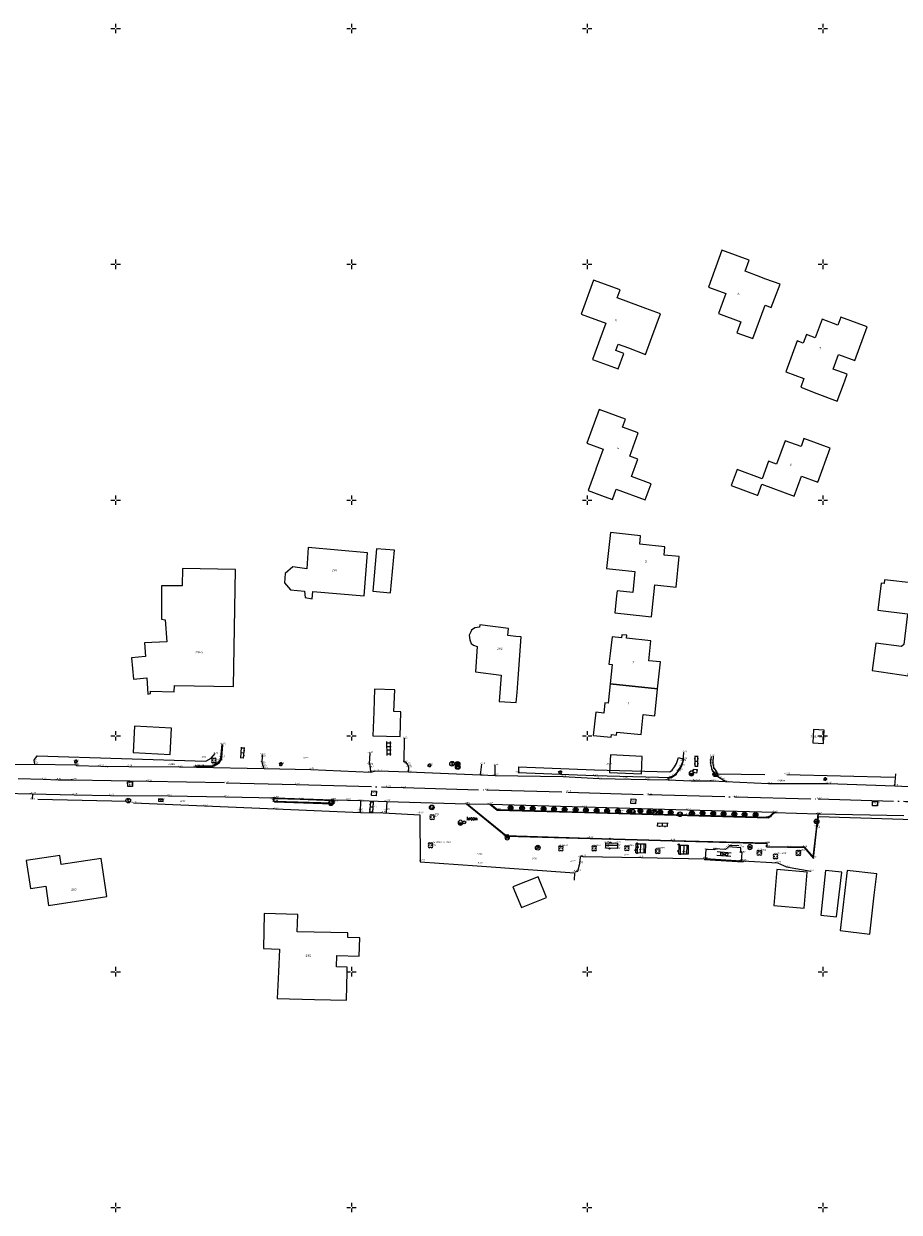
# Model space of a CAD drawing. Header units: metres. Extents: x 132947 to 136301, y 465956 to 467151.
# Tile 4 of 28: x 133331 to 133516, y 466449 to 466701. Entities that reach past the tile are written whole.
import ezdxf
from ezdxf.enums import TextEntityAlignment as Align

# ---------------------------------------------------------------- set-up
doc = ezdxf.new("R2010")
doc.units = ezdxf.units.M
doc.linetypes.add('ASWEG', pattern=[18, 16, -1, 0, -1])
doc.layers.get('0').update_dxf_attribs({"color": 8})
for name, color, linetype, lineweight in [('B-WE-GR-BOOM-T18', 253, 'Continuous', 18), ('B-WE-GR-GRAS-T18', 253, 'Continuous', 18), ('B-WE-GW-HOOGTE-T18', 253, 'Continuous', 18), ('B-WE-IE-T18', 10, 'Continuous', 18), ('B-WE-IE-TERREINAFSCHEIDING_KUNSTMATIG_HEKWERK-G', 20, 'IE-TERREINAFSCHEIDING-KUNSTMATIG', 18), ('B-WE-IE-TERREINAFSCHEIDING_NATUURLIJK_HAAG-G', 60, 'IE-TERREINAFSCHEIDING-NATUURLIJK-HAAG', 18), ('B-WE-KL-ET_LS_OV_LICHTMAST-S', 190, 'Continuous', 25), ('B-WE-OB-BESCHOEIING-G', 7, 'OB-BESCHOEIING', 18), ('N-WE-OG-BEBOUWING_HUISNUMMER-T25', 7, 'Continuous', 25), ('Q03_Asweg', 8, 'ASWEG', 18), ('Q15_Brandkraan', 8, 'Continuous', 18), ('Q18_Brievenbus', 8, 'Continuous', 18), ('Q22_Paal_overig', 8, 'Continuous', 18), ('Q23_Straatkolk', 8, 'Continuous', 18), ('Q251_Caikast', 8, 'Continuous', 18), ('Q26_Boom', 8, 'Continuous', 18), ('Q28_Rioolput_gem', 8, 'Continuous', 18), ('Q30_Verkeersbord', 8, 'Continuous', 18), ('Q392_Peilbuis', 8, 'Continuous', 18), ('Q394_Zitbank', 8, 'Continuous', 18), ('Q39_Puntobject_overig', 8, 'Continuous', 18), ('Q54_Afvalbak', 8, 'Continuous', 18), ('Q5519_Waterafsluiter', 8, 'Continuous', 18), ('Q57_Reclamebord', 8, 'Continuous', 18), ('S02_Klinkers', 8, 'Continuous', 18), ('S03_Tegels', 8, 'Continuous', 18), ('S100_Ruitkruis', 8, 'Continuous', 18), ('S10_Beton', 8, 'Continuous', 18), ('S33_Graskeien', 8, 'Continuous', 18), ('T10_Doorgang', 8, 'DOORGANG', 25), ('V011_Kant_asfalt', 8, 'Continuous', 18), ('V012_Kant_beton', 8, 'Continuous', 18), ('V02_Kant_klinkers', 8, 'Continuous', 18), ('V03_Kant_tegels', 8, 'Continuous', 18), ('V05_Kant_grindpuin', 8, 'Continuous', 18), ('V08_Kant_graskeien', 8, 'Continuous', 18), ('W01_Kant_sloot', 8, 'Continuous', 18)]:
    doc.layers.add(name, color=color, linetype=linetype, lineweight=lineweight)
doc.layers.add('B-XX-OG-BEBOUWING-GV', color=8, linetype='Continuous')
doc.styles.add('NLCS-ISO-M200-T18_CURSIEF', font='NLCS-ISO.ttf', dxfattribs={"oblique": 15, "height": 0.36})
doc.styles.add('NLCS-ISO-M200-T25', font='NLCS-ISO.ttf', dxfattribs={"height": 0.5})
doc.styles.get("Standard").update_dxf_attribs({"font": 'romand.shx'})
doc.linetypes.add('DOORGANG', pattern='A,2,-2,[15,fgm.shx,S=1,R=0,X=0,Y=0],-4', length=8)
doc.linetypes.add('IE-TERREINAFSCHEIDING-KUNSTMATIG', pattern='A,4,[82,NLCS.SHX,S=0.75,R=90,X=0,Y=0],4,-2', length=10)
doc.linetypes.add('IE-TERREINAFSCHEIDING-NATUURLIJK-HAAG', pattern='A,7,-1.5,[67,NLCS.SHX,S=0.75,R=45,X=0,Y=0],-1.5', length=10)
doc.linetypes.add('OB-BESCHOEIING', pattern='A,30,-5,[1,NLCS.SHX,S=1,R=0,X=0,Y=0],-5', length=40)

# ---------------------------------------------------------------- blocks, each defined once
blk = doc.blocks.new('klinkers2')
for p, q in [((0.01, 1.15), (0.31, 1.15)), ((0.31, -2.3), (0.31, 2.3)), ((0.31, 2.1), (1.51, 2.1)), ((0.31, 0), (1.51, 0)), ((1.51, -2.3), (1.51, 2.3)), ((1.51, 1.05), (1.81, 1.05)), ((0.01, -1.15), (0.31, -1.15)), ((0.31, -2.1), (1.51, -2.1)), ((1.51, -1.05), (1.81, -1.05))]:
    blk.add_line(p, q)
blk = doc.blocks.new('rioolput')
for points in [[(-1, -1), (-1, 1)], [(-1, 1), (1, 1)], [(1, 1), (1, -1)], [(1, -1), (-1, -1)]]:
    blk.add_lwpolyline(points)
blk = doc.blocks.new('aandbord')
blk.add_lwpolyline([(0.707, 0.707), (0, -1), (-0.707, 0.707)])
blk.add_circle((0, 0), 1)
blk = doc.blocks.new('brievenbus')
for points in [[(-1, -0.5), (1, -0.5), (1, 0.5), (-1, 0.5), (-1, -0.5)], [(-1, 0.5), (0, 0), (1, 0.5)]]:
    blk.add_lwpolyline(points)
blk = doc.blocks.new('cai')
blk.add_circle((0, 0), 1)
at = {"width": 0.714}
blk.add_text('C', height=1, dxfattribs=at).set_placement((0.087, 0.002), align=Align.MIDDLE_CENTER)
blk = doc.blocks.new('boom')
for centre, start, end in [((-0.499999, 0.499999), 0, 270), ((-0.499999, -0.499999), 90, 0), ((0.499999, 0.499999), 270, 180), ((0.499999, -0.499999), 180, 90)]:
    blk.add_arc(centre, 0.499999, start, end)
blk = doc.blocks.new('TEGELS2')
for points in [[(2, 2.25), (0, 2.25)], [(0, 0.75), (2, 0.75)], [(0.25, 3), (0.25, -3)], [(1.75, 3), (1.75, -3)], [(0, -0.75), (2, -0.75)], [(0, -2.25), (2, -2.25)]]:
    blk.add_lwpolyline(points)
blk = doc.blocks.new('brandkraan')
blk.add_lwpolyline([(-0.001, 1.001), (-0.867, -0.499), (0.866, -0.499), (-0.001, 1.001)])
blk.add_circle((0, 0), 0.999)
blk = doc.blocks.new('paal')
for points in [[(0.5, 0.5), (-0.5, -0.5)], [(-0.5, 0.5), (0.5, -0.5)], [(-0.5, -0.5), (0.5, -0.5), (0.5, 0.5), (-0.5, 0.5), (-0.5, -0.5)]]:
    blk.add_lwpolyline(points)
blk.add_circle((0, 0), 1)
blk = doc.blocks.new('kolk')
for points in [[(-0.7505, 0.749), (0.7485, 0.751)], [(-0.7495, -0.751), (-0.7505, 0.749)], [(0.7485, 0.751), (0.7505, -0.749)], [(0.7505, -0.749), (-0.7495, -0.751)]]:
    blk.add_lwpolyline(points)
blk = doc.blocks.new('waterafsl')
blk.add_lwpolyline([(-1, 0), (1, 0), (0.9, -0.2), (-0.9, -0.2), (-0.8, -0.4), (0.8, -0.4), (0.7, -0.6), (-0.7, -0.6), (-0.4, -0.8), (0.4, -0.8), (0, -1)])
for start, end in [(90, 270), (270, 90)]:
    blk.add_arc((0, 0), 1, start, end)
blk = doc.blocks.new('BETON2')
for centre in [(0.17, 1.81), (1, 0.64), (0.31, -0.69), (0.86, -2.22)]:
    blk.add_circle(centre, 0.24)
blk = doc.blocks.new('GRASKEI2')
for points in [[(0, -3), (0, 3)], [(1.5, 1.5), (0, 1.5)], [(0, -1.5), (1.5, 1.5)], [(1.5, -1.5), (0, 1.5)], [(1.5, -3), (1.5, 3)], [(1.5, -1.5), (0, -1.5)]]:
    blk.add_lwpolyline(points)
blk = doc.blocks.new('afvalbak')
for points in [[(-0.5, -0.5), (0, 0.5), (0.5, -0.5)], [(-0.35, -0.2), (0.35, -0.2)]]:
    blk.add_lwpolyline(points)
for start, end in [(0, 180), (180, 0)]:
    blk.add_arc((0, 0), 1, start, end)
blk = doc.blocks.new('peilbuis')
blk.add_lwpolyline([(-0.4, 0), (0.4, 0), (0.4, 0.5), (-0.4, 0.5), (-0.4, -0.5)])
blk.add_circle((0, 0), 1)
blk = doc.blocks.new('punt')
blk.add_circle((0, 0), 0.6)
blk = doc.blocks.new('reclamebor')
for points in [[(-0.98, 0.2), (0.98, 0.2)], [(-0.98, -0.2), (0.98, -0.2)]]:
    blk.add_lwpolyline(points)
blk.add_circle((0, 0), 1)
blk = doc.blocks.new('ruitkruis')
for p, q in [((-2, 0), (-0.4, 0)), ((0, 2), (0, 0.4)), ((0.4, 0), (2, 0)), ((0, -0.4), (0, -2))]:
    blk.add_line(p, q)
blk = doc.blocks.new('SKL-ET_OV_LICHTMAST-SO')
at = {"color": 0, "linetype": 'ByBlock', "lineweight": 18}
for points in [[(-1.2, 0), (-2, 0)], [(-1.4, 1.4), (-0.9, 0.9)], [(0, 2), (0, 1.2)], [(0.9, 0.9), (1.4, 1.4)], [(2, 0), (1.2, 0)], [(-1.4, -1.4), (-0.9, -0.9)], [(0, -1.2), (0, -2)], [(0.9, -0.9), (1.4, -1.4)]]:
    blk.add_lwpolyline(points, dxfattribs=at)
blk.add_circle((0, 0), 1, dxfattribs=at)

msp = doc.modelspace()

# ---------------------------------------------------------------- linework, layer by layer
at = {"layer": 'B-WE-IE-TERREINAFSCHEIDING_KUNSTMATIG_HEKWERK-G'}
for points in [[(133353.82, 466535.79), (133368.86, 466535.15), (133383.91, 466534.53), (133401.91, 466533.77)], [(133406.76, 466533.69), (133414.55, 466533.29), (133414.62, 466523.3), (133426.7, 466522.43), (133447.31, 466520.97), (133447.25, 466519.38)], [(133498.86, 466530.63), (133499.05, 466532.9), (133530.48, 466531.95), (133530.68, 466531.15)]]:
    msp.add_lwpolyline(points, dxfattribs=at)
at = {"layer": 'B-WE-IE-TERREINAFSCHEIDING_NATUURLIJK_HAAG-G'}
for points in [[(133332.75, 466544.88), (133333.36, 466545.78), (133369.15, 466544.66), (133370.28, 466545.26), (133371.11, 466546.24)], [(133435.41, 466543.43), (133451.56, 466542.78), (133467.53, 466542.39), (133468.01, 466542.71), (133468.54, 466543.41), (133468.95, 466544.13), (133469.34, 466545.43)], [(133469.34, 466545.43), (133470.49, 466545.08)], [(133476.76, 466545.74), (133476.63, 466544.21), (133476.8, 466543.28), (133477.41, 466542.39), (133477.66, 466541.98), (133487.72, 466541.79)], [(133435.36, 466542.23), (133451.52, 466541.58), (133467.88, 466541.18), (133468.84, 466541.82), (133469.55, 466542.75), (133470.06, 466543.66), (133470.49, 466545.08)], [(133435.41, 466543.43), (133435.41, 466542.23)], [(133492.33, 466541.83), (133515.14, 466541.23)], [(133333.53, 466536.57), (133352.27, 466536.19)]]:
    msp.add_lwpolyline(points, dxfattribs=at)
at = {"layer": 'B-WE-OB-BESCHOEIING-G', "ltscale": 0.2}
msp.add_lwpolyline([(133449.08, 466524.43), (133461.5, 466524.22), (133474.83, 466523.95), (133474.86, 466523.79), (133483.07, 466523.29), (133483.08, 466523.52), (133490.36, 466523.09)], dxfattribs=at)
at = {"layer": 'B-XX-OG-BEBOUWING-GV'}
for points in [[(133489.74, 466642.71), (133490.91, 466645.79), (133487.93, 466646.88), (133486.96, 466647.23), (133486.86, 466647.28), (133483.49, 466648.52), (133484.36, 466650.87), (133478.6, 466652.99), (133475.71, 466645.17), (133479.39, 466643.82), (133477.83, 466639.59), (133482.63, 466637.83), (133481.76, 466635.47), (133485.17, 466634.26), (133487.75, 466641.3), (133489.03, 466640.82)], [(133463.75, 466634.56), (133465.58, 466639.51), (133462.45, 466640.64), (133461.35, 466641.04), (133456.35, 466642.87), (133456.97, 466644.56), (133451.36, 466646.63), (133448.71, 466639.43), (133453.94, 466637.51), (133451.11, 466629.81), (133456.56, 466627.81), (133457.77, 466631.1), (133456.07, 466631.72), (133456.57, 466633.08), (133458.77, 466632.27), (133462.4, 466630.9)], [(133498.73, 466622.63), (133503.01, 466620.99), (133504.35, 466624.52), (133504.72, 466625.47), (133505.17, 466626.67), (133502.18, 466627.77), (133503.29, 466630.88), (133506.77, 466629.6), (133509.39, 466636.77), (133503.82, 466638.8), (133503.2, 466637.1), (133499.82, 466638.33), (133498.38, 466634.39), (133496.5, 466635.08), (133495.84, 466633.28), (133494.54, 466633.75), (133492.14, 466627.18), (133495.99, 466625.77), (133495.34, 466623.92)], [(133451.82, 466606.47), (133450.19, 466602.06), (133453.59, 466600.79), (133455.39, 466600.12), (133456.17, 466602.33), (133462.33, 466600.08), (133463.58, 466603.46), (133459.4, 466604.98), (133460.74, 466608.66), (133459.04, 466609.28), (133460.85, 466614.24), (133457.48, 466615.48), (133458.11, 466617.18), (133452.54, 466619.22), (133449.92, 466612.08), (133453.42, 466610.8), (133451.86, 466606.57)], [(133486.06, 466601.07), (133486.18, 466601.03), (133487.04, 466603.37), (133493.88, 466600.86), (133495.44, 466605.09), (133498.92, 466603.81), (133501.55, 466610.98), (133495.98, 466613.03), (133495.36, 466611.34), (133491.98, 466612.59), (133490.16, 466607.62), (133488.47, 466608.23), (133487.13, 466604.54), (133481.79, 466606.49), (133480.55, 466603.09)], [(133456.23, 466579.71), (133455.85, 466576.08), (133462.38, 466575.39), (133463.62, 466575.26), (133464.13, 466579.97), (133464.36, 466582.01), (133468.86, 466581.56), (133469.51, 466588.03), (133466.33, 466588.35), (133466.51, 466590.11), (133461.14, 466590.66), (133461.32, 466592.45), (133454.92, 466593.1), (133454.13, 466585.49), (133460.13, 466584.88), (133459.67, 466580.42), (133456.34, 466580.73)], [(133385.84, 466582.49), (133387.09, 466580.96), (133390.07, 466580.68), (133390.19, 466579.33), (133391.65, 466579.06), (133391.82, 466580.63), (133402.69, 466579.72), (133403.42, 466588.82), (133390.82, 466589.95), (133390.52, 466585.44), (133387.59, 466585.85), (133385.93, 466584.42)], [(133408.94, 466587.12), (133409.15, 466589.37), (133405.3, 466589.7), (133404.53, 466580.66), (133408.33, 466580.32)], [(133360.54, 466574.6), (133360.83, 466569.93), (133356.11, 466569.71), (133356.3, 466566.81), (133353.37, 466566.54), (133353.79, 466562.05), (133356.59, 466562.28), (133356.81, 466558.88), (133357.36, 466558.97), (133357.38, 466559.52), (133362.38, 466559.34), (133362.51, 466560.72), (133374.99, 466560.51), (133375.44, 466585.26), (133364.16, 466585.49), (133364.14, 466581.82), (133359.71, 466581.82), (133359.74, 466577.17), (133359.71, 466574.72)], [(133525.41, 466579.71), (133519.17, 466580.23), (133519.34, 466582.39), (133513.06, 466583.09), (133513, 466582.29), (133512.37, 466582.36), (133511.65, 466576.67), (133517.94, 466575.85), (133517.17, 466569.38), (133516.69, 466568.94), (133511.21, 466569.66), (133510.45, 466563.84), (133518.08, 466562.72), (133518.28, 466564), (133523.22, 466563.22)], [(133435.13, 466559.22), (133435.35, 466562.18), (133436.02, 466570.98), (133434.86, 466571.11), (133433.16, 466571.31), (133433.31, 466572.74), (133427.25, 466573.57), (133427.18, 466573.07), (133426.18, 466572.93), (133425.49, 466572.39), (133425.32, 466572.04), (133425.01, 466571.33), (133425.12, 466570.39), (133425.41, 466569.61), (133425.89, 466569.22), (133426.67, 466568.98), (133426.31, 466563.55), (133431.77, 466562.88), (133431.34, 466557.32), (133434.97, 466557.05)], [(133454.87, 466561.03), (133464.95, 466559.97), (133465.54, 466565.69), (133463.07, 466565.94), (133463.5, 466570.17), (133458.38, 466570.69), (133458.45, 466571.35), (133457.38, 466571.46), (133457.3, 466570.77), (133455.28, 466570.99), (133454.9, 466567.46), (133454.85, 466567.47), (133454.61, 466565.21), (133455.3, 466565.14)], [(133464.95, 466559.97), (133454.87, 466561.03), (133454.45, 466556.92), (133453.78, 466556.99), (133453.55, 466554.84), (133451.86, 466555.02), (133451.27, 466550.12), (133455.12, 466549.73), (133455.18, 466550.27), (133456.26, 466550.15), (133456.33, 466550.81), (133461.44, 466550.28), (133461.87, 466554.51), (133464.36, 466554.25)], [(133404.73, 466555.11), (133404.56, 466550.03), (133410.34, 466549.84), (133410.51, 466555.09), (133409.03, 466555.14), (133409.18, 466559.76), (133404.88, 466559.9)], [(133354.01, 466552.05), (133353.74, 466546.46), (133361.59, 466546.07), (133361.86, 466551.67)], [(133497.89, 466548.5), (133500.1, 466548.37), (133500.26, 466551.21), (133498.04, 466551.33)], [(133454.98, 466546.02), (133454.76, 466542.24), (133461.5, 466541.93), (133461.69, 466545.64)], [(133335.18, 466518.13), (133335.79, 466514.07), (133348.12, 466515.92), (133346.92, 466523.97), (133338.46, 466522.7), (133338.17, 466524.65), (133331.05, 466523.59), (133331.93, 466517.65)], [(133441.39, 466515.73), (133439.61, 466520.15), (133434.27, 466518), (133436.05, 466513.58)], [(133490.22, 466521.69), (133489.56, 466514.04), (133496, 466513.49), (133496.66, 466521.14)], [(133502.9, 466511.62), (133503.99, 466521.09), (133500.58, 466521.46), (133499.56, 466512)], [(133510.89, 466516.26), (133511.41, 466520.78), (133505.15, 466521.49), (133503.64, 466508.74), (133509.93, 466507.95)], [(133392.18, 466494.13), (133398.94, 466493.96), (133399.08, 466500), (133399.1, 466500.95), (133396.83, 466501.01), (133396.89, 466503.42), (133401.67, 466503.3), (133401.77, 466507.21), (133399.23, 466507.27), (133399.26, 466508.21), (133388.53, 466508.48), (133388.63, 466512.15), (133381.53, 466512.33), (133381.34, 466504.89), (133384.74, 466504.81), (133384.53, 466500), (133384.28, 466494.33)]]:
    msp.add_lwpolyline(points, close=True, dxfattribs=at)
at = {"layer": 'Q03_Asweg'}
msp.add_lwpolyline([(133329.32, 466540.96), (133334.66, 466540.8), (133337.82, 466540.69), (133341.09, 466540.69), (133357.02, 466540.4), (133373.41, 466540.08), (133388.29, 466539.73), (133407.63, 466539.15), (133410.95, 466539.04), (133428.63, 466538.53), (133445.9, 466538.09), (133463.18, 466537.56), (133481.42, 466537.07), (133499.01, 466536.63), (133517.5, 466536.12), (133521.2, 466536.06), (133553.61, 466535.69), (133566.19, 466535.67), (133583.63, 466535.58), (133599.64, 466535.44), (133616.81, 466535.13), (133629.34, 466534.69), (133647.63, 466533.74)], dxfattribs=at)
at = {"layer": 'Q394_Zitbank'}
for points in [[(133456.39, 466526.73), (133454.03, 466526.73)], [(133460.68, 466525.18), (133460.72, 466527.14)], [(133461.33, 466525.17), (133461.41, 466527.12)], [(133461.99, 466527.11), (133462.01, 466525.15)], [(133469.8, 466524.93), (133469.83, 466526.84)], [(133470.49, 466526.83), (133470.44, 466524.92)], [(133471.16, 466526.83), (133471.08, 466524.9)], [(133482.14, 466526.66), (133480.12, 466526.73)]]:
    msp.add_lwpolyline(points, dxfattribs=at)
at = {"layer": 'T10_Doorgang'}
msp.add_lwpolyline([(133401.91, 466533.77), (133406.76, 466533.69)], dxfattribs=at)
at = {"layer": 'V011_Kant_asfalt'}
for points in [[(133321.65, 466543.87), (133332.87, 466544.03), (133341.57, 466543.84), (133341.68, 466543.72), (133346.83, 466543.58), (133352.83, 466543.54), (133363.51, 466543.41), (133367.12, 466543.37), (133381.53, 466543.08), (133391.41, 466542.9), (133404.1, 466542.32), (133404.9, 466542.5), (133405.75, 466542.56), (133412.11, 466542.41), (133427.39, 466541.71), (133430.51, 466541.61), (133444.89, 466541.37), (133452.54, 466541), (133462.7, 466540.79), (133467.2, 466540.69), (133472.04, 466540.49), (133473.25, 466540.47), (133476.62, 466540.47), (133479.33, 466540.32), (133488.46, 466539.88), (133501.12, 466539.92), (133515.24, 466539.43), (133519.74, 466539.18)], [(133326.14, 466537.83), (133332.29, 466537.73), (133341.18, 466537.53), (133348.89, 466537.38), (133361.23, 466537.32), (133373.29, 466537.11), (133383.87, 466536.88), (133395.99, 466536.47), (133399.2, 466536.39), (133401.92, 466536.29), (133407.55, 466536.09), (133424.4, 466535.62), (133424.56, 466535.62), (133429.38, 466535.53), (133429.55, 466535.51), (133449.28, 466534.93), (133471.31, 466534.29), (133489.66, 466533.8), (133489.78, 466533.74), (133498.99, 466533.45), (133499.05, 466533.46), (133517.15, 466533.1)]]:
    msp.add_lwpolyline(points, dxfattribs=at)
at = {"layer": 'V012_Kant_beton'}
for points in [[(133367.12, 466543.43), (133367.11, 466543.64), (133368.1, 466543.64), (133370.1, 466543.64), (133370.17, 466543.64), (133370.42, 466543.68), (133370.76, 466543.82), (133371.6, 466544.32), (133371.89, 466544.52), (133372.12, 466544.8), (133372.25, 466545.14), (133372.3, 466545.43), (133372.56, 466548.28)], [(133367.12, 466543.43), (133370.12, 466543.42)], [(133383.87, 466536.88), (133383.57, 466536.81), (133383.36, 466536.53), (133383.45, 466536.2), (133383.74, 466536.02), (133395.9, 466535.57), (133396.26, 466535.7), (133396.41, 466535.97), (133396.3, 466536.28), (133396.27, 466536.36), (133395.99, 466536.47)], [(133424.4, 466535.62), (133432.81, 466528.75), (133450.61, 466528.24), (133468.04, 466527.74), (133488.09, 466527.21)], [(133429.55, 466535.51), (133430.97, 466534.36), (133449.47, 466533.86), (133471.23, 466533.25), (133488.49, 466532.77), (133489.66, 466533.8)], [(133492.48, 466526.38), (133495.98, 466526.38), (133497.98, 466524.04), (133498.74, 466530.47), (133499.05, 466533.46)], [(133456.47, 466527.27), (133456.41, 466526.11), (133453.96, 466526.17), (133453.98, 466527.35), (133456.47, 466527.27)], [(133462.37, 466527.1), (133462.31, 466525.15), (133460.33, 466525.19), (133460.42, 466527.14), (133462.37, 466527.1)], [(133471.46, 466526.82), (133471.41, 466524.89), (133469.43, 466524.94), (133469.52, 466526.84), (133471.46, 466526.82)]]:
    msp.add_lwpolyline(points, dxfattribs=at)
at = {"layer": 'V02_Kant_klinkers'}
for points in [[(133370.12, 466543.42), (133370.53, 466543.48), (133370.88, 466543.63), (133371.73, 466544.15), (133372.03, 466544.37), (133372.27, 466544.69), (133372.44, 466545.03), (133372.5, 466545.42), (133372.71, 466548.13)], [(133381.53, 466543.08), (133381.43, 466543.38), (133381.27, 466543.63), (133381.25, 466543.96), (133381.09, 466544.42), (133381.18, 466545.61), (133381.12, 466546.04)], [(133467.2, 466540.69), (133467.55, 466541.23), (133468.43, 466541.64), (133469.16, 466542.41), (133469.88, 466543.53), (133470.33, 466544.7), (133470.51, 466546.51)], [(133479.33, 466540.32), (133478.51, 466540.8), (133477.95, 466541.17), (133477.61, 466541.45), (133477.41, 466541.66), (133476.94, 466542.25), (133476.55, 466542.83), (133476.35, 466543.53), (133476.25, 466544.1), (133476.21, 466544.74), (133476.34, 466545.66)], [(133401.92, 466536.29), (133401.84, 466533.78)], [(133407.55, 466536.09), (133407.36, 466533.66)], [(133424.56, 466535.62), (133432.83, 466528.86), (133450.63, 466528.32), (133468.02, 466527.84), (133488.08, 466527.3), (133488.09, 466527.21), (133488.07, 466526.51), (133496.03, 466526.45), (133497.91, 466524.26), (133498.68, 466530.8), (133498.99, 466533.45)], [(133429.38, 466535.53), (133430.92, 466534.28), (133449.44, 466533.77), (133471.25, 466533.14), (133488.55, 466532.66), (133489.78, 466533.74)]]:
    msp.add_lwpolyline(points, dxfattribs=at)
at = {"layer": 'V03_Kant_tegels'}
for points in [[(133412.11, 466542.41), (133412.17, 466543.31), (133412.12, 466543.56), (133412.05, 466543.7), (133411.97, 466543.9), (133411.85, 466544.08), (133411.54, 466544.42), (133411.22, 466544.45), (133411.29, 466549.5)], [(133404.1, 466542.32), (133404.03, 466543.33), (133403.95, 466543.82), (133403.86, 466544.07), (133403.97, 466546.4)], [(133395.99, 466536.3), (133396.23, 466536.18), (133396.3, 466535.98), (133396.17, 466535.74), (133395.92, 466535.71), (133383.79, 466536.12), (133383.55, 466536.28), (133383.47, 466536.48), (133383.65, 466536.69), (133383.86, 466536.74), (133389.17, 466536.58), (133395.99, 466536.3)]]:
    msp.add_lwpolyline(points, dxfattribs=at)
at = {"layer": 'V05_Kant_grindpuin'}
for points in [[(133332.87, 466544.03), (133332.75, 466544.88)], [(133427.39, 466541.71), (133427.65, 466544.03)], [(133430.51, 466541.61), (133430.5, 466543.77)], [(133515.24, 466539.43), (133515.5, 466541.94)], [(133332.39, 466537.73), (133332.27, 466536.56)]]:
    msp.add_lwpolyline(points, dxfattribs=at)
at = {"layer": 'V08_Kant_graskeien'}
msp.add_lwpolyline([(133475.05, 466523.97), (133482.73, 466523.51), (133482.88, 466525.24), (133482.58, 466525.25), (133482.63, 466526.29), (133479.98, 466526.47), (133479.35, 466525.91), (133477, 466526.03), (133476.99, 466525.83), (133475.18, 466525.89), (133475.05, 466523.97)], dxfattribs=at)
at = {"layer": 'W01_Kant_sloot'}
for points in [[(133447.47, 466521.18), (133448.06, 466521.35), (133448.46, 466522.97), (133448.62, 466524.3), (133448.76, 466524.59), (133449.08, 466524.43)], [(133490.36, 466523.09), (133492.25, 466522.22), (133497.44, 466521.29)]]:
    msp.add_lwpolyline(points, dxfattribs=at)

# ---------------------------------------------------------------- block references
at = {"layer": 'B-WE-KL-ET_LS_OV_LICHTMAST-S', "xscale": 0.2, "yscale": 0.2, "zscale": 0.2}
for p in [(133341.57, 466544.57), (133385.05, 466544.01), (133385.06, 466544), (133416.56, 466543.74), (133444.25, 466542.29), (133500.5, 466540.86), (133472.41, 466533.45)]:
    msp.add_blockref('SKL-ET_OV_LICHTMAST-SO', p, dxfattribs=at)
at = {"layer": 'Q15_Brandkraan', "xscale": 0.5, "yscale": 0.5, "zscale": 0.5}
msp.add_blockref('brandkraan', (133422.55, 466543.4), dxfattribs=at)
at = {"layer": 'Q18_Brievenbus', "xscale": 0.4999999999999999, "yscale": 0.4999999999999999, "zscale": 0.4999999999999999, "rotation": 357.5765924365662}
msp.add_blockref('brievenbus', (133359.59, 466536.36), dxfattribs=at)
at = {"layer": 'Q22_Paal_overig', "xscale": 0.5, "yscale": 0.5, "zscale": 0.5}
for p in [(133422.52, 466544.07), (133433.75, 466534.78), (133436.2, 466534.68), (133438.47, 466534.62), (133440.75, 466534.56), (133442.99, 466534.49), (133445.23, 466534.42), (133447.57, 466534.35), (133449.73, 466534.24), (133452.01, 466534.21), (133454.24, 466534.12), (133456.54, 466534.06), (133458.95, 466533.95), (133461.3, 466534.08), (133463.2, 466533.9), (133465.49, 466533.86), (133467.73, 466533.79), (133472.22, 466533.64), (133474.47, 466533.61), (133476.73, 466533.53), (133478.94, 466533.47), (133481.22, 466533.41), (133483.4, 466533.33), (133485.72, 466533.24)]:
    msp.add_blockref('paal', p, dxfattribs=at)
at = {"layer": 'Q23_Straatkolk', "xscale": 0.5, "yscale": 0.5, "zscale": 0.5, "rotation": 82.7749189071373}
msp.add_blockref('kolk', (133472.9, 466542.53), dxfattribs=at)
at = {"layer": 'Q251_Caikast', "xscale": 0.5, "yscale": 0.5, "zscale": 0.5}
for p in [(133421.37, 466544.1), (133352.68, 466536.3)]:
    msp.add_blockref('cai', p, dxfattribs=at)
at = {"layer": 'Q26_Boom', "xscale": 0.5, "yscale": 0.5, "zscale": 0.5}
for p in [(133370.84, 466544.8), (133417.16, 466532.77), (133416.77, 466526.8), (133444.44, 466526.12), (133451.47, 466526.16), (133458.43, 466526.17), (133464.96, 466525.57), (133486.52, 466525.19), (133494.79, 466525.17), (133489.97, 466524.45)]:
    msp.add_blockref('boom', p, dxfattribs=at)
at = {"layer": 'Q28_Rioolput_gem', "xscale": 0.5, "yscale": 0.5, "zscale": 0.5}
for p, rotation in [((133353.07, 466539.76), 272.7393589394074), ((133404.79, 466537.82), 357.7691581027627), ((133459.82, 466536.13), 266.5137901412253), ((133511.05, 466535.69), 358.1693250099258), ((133511.05, 466535.69), 359.7205324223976)]:
    msp.add_blockref('rioolput', p, dxfattribs=dict(at, rotation=rotation))
at = {"layer": 'Q30_Verkeersbord', "xscale": 0.5, "yscale": 0.5, "zscale": 0.5}
for p in [(133477.16, 466541.88), (133395.65, 466535.72), (133417.05, 466534.82), (133459.68, 466533.92), (133469.68, 466533.4)]:
    msp.add_blockref('aandbord', p, dxfattribs=at)
at = {"layer": 'Q392_Peilbuis', "xscale": 0.5, "yscale": 0.5, "zscale": 0.5}
for p in [(133464.27, 466533.92), (133439.53, 466526.3)]:
    msp.add_blockref('peilbuis', p, dxfattribs=at)
at = {"layer": 'Q39_Puntobject_overig', "xscale": 0.5, "yscale": 0.5, "zscale": 0.5}
msp.add_blockref('punt', (133423.93, 466531.66), dxfattribs=at)
at = {"layer": 'Q54_Afvalbak', "xscale": 0.5, "yscale": 0.5, "zscale": 0.5}
for p in [(133433.04, 466528.48), (133484.52, 466526.41)]:
    msp.add_blockref('afvalbak', p, dxfattribs=at)
at = {"layer": 'Q5519_Waterafsluiter', "xscale": 0.5, "yscale": 0.5, "zscale": 0.5}
for p in [(133472.12, 466542.04), (133423.13, 466531.6)]:
    msp.add_blockref('waterafsl', p, dxfattribs=at)
at = {"layer": 'Q57_Reclamebord', "xscale": 0.5, "yscale": 0.5, "zscale": 0.5}
msp.add_blockref('reclamebor', (133498.66, 466531.87), dxfattribs=at)
at = {"layer": 'S02_Klinkers'}
for p, xscale, yscale, zscale, rotation in [((133376.47, 466546.46), 0.4999999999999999, 0.4999999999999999, 0.4999999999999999, 355.0507790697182), ((133472.72, 466544.65), 0.4999999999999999, 0.4999999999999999, 0.4999999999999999, 0.0002104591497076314), ((133404.69, 466534.85), 0.4999999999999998, 0.4999999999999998, 0.4999999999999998, 175.5581698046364), ((133465.99, 466530.68), 0.5, 0.5, 0.5, 88.29460339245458)]:
    msp.add_blockref('klinkers2', p, dxfattribs=dict(at, xscale=xscale, yscale=yscale, zscale=zscale, rotation=rotation))
at = {"layer": 'S03_Tegels', "xscale": 0.4999999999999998, "yscale": 0.4999999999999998, "zscale": 0.4999999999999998, "rotation": 180.626624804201}
msp.add_blockref('TEGELS2', (133408.42, 466547.33), dxfattribs=at)
at = {"layer": 'S100_Ruitkruis', "xscale": 0.5, "yscale": 0.5, "zscale": 0.5}
for p in [(133350, 466700), (133400, 466700), (133450, 466700), (133500, 466700), (133350, 466650), (133400, 466650), (133450, 466650), (133500, 466650), (133350, 466600), (133400, 466600), (133450, 466600), (133500, 466600), (133350, 466550), (133400, 466550), (133450, 466550), (133500, 466550), (133350, 466500), (133400, 466500), (133450, 466500), (133500, 466500), (133350, 466450), (133400, 466450), (133450, 466450), (133500, 466450)]:
    msp.add_blockref('ruitkruis', p, dxfattribs=at)
at = {"layer": 'S10_Beton'}
for p, xscale, yscale, zscale, rotation in [((133455, 466526.99), 0.5, 0.5, 0.5, 167.819661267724), ((133460.81, 466526.03), 0.4999999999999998, 0.4999999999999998, 0.4999999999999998, 170.6433664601), ((133469.82, 466525.86), 0.5, 0.5, 0.5, 178.916985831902)]:
    msp.add_blockref('BETON2', p, dxfattribs=dict(at, xscale=xscale, yscale=yscale, zscale=zscale, rotation=rotation))
at = {"layer": 'S33_Graskeien', "xscale": 0.4999999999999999, "yscale": 0.4999999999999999, "zscale": 0.4999999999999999, "rotation": 85.12175882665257}
msp.add_blockref('GRASKEI2', (133479, 466524.53), dxfattribs=at)

# ---------------------------------------------------------------- texts
at = {"layer": 'B-WE-GR-BOOM-T18', "style": 'NLCS-ISO-M200-T18_CURSIEF', "oblique": 15}
for s, p in [('Ø35', (133368.21, 466545.3)), ('Ø60', (133417.66, 466533.27)), ('1x Ø140 1x Ø40', (133417.27, 466527.3)), ('Ø60', (133444.94, 466526.62)), ('Ø55', (133451.97, 466526.66)), ('Ø45', (133458.93, 466526.67)), ('Ø55', (133465.46, 466526.07)), ('Ø60', (133487.02, 466525.69)), ('2x Ø25', (133490.47, 466524.95)), ('Ø45', (133495.29, 466525.67))]:
    msp.add_text(s, height=0.36, dxfattribs=at).set_placement(p)
at = {"layer": 'B-WE-GR-GRAS-T18', "style": 'NLCS-ISO-M200-T18_CURSIEF', "oblique": 15}
for p in [(133389.81, 466545.3), (133361.53, 466543.83), (133454.11, 466543.97), (133490.87, 466540.4), (133363.66, 466536.01), (133456.79, 466534.06), (133457.82, 466524.72)]:
    msp.add_text('gras', height=0.36, dxfattribs=at).set_placement(p)
at = {"layer": 'B-WE-GW-HOOGTE-T18', "style": 'NLCS-ISO-M200-T18_CURSIEF', "oblique": 15}
for s, p in [('-0.42', (133372.56, 466548.28)), ('-0.49', (133372.71, 466548.13)), ('-0.25', (133411.29, 466549.5)), ('+0.74', (133371.11, 466546.24)), ('-0.45', (133372.5, 466545.42)), ('-0.51', (133381.12, 466546.04)), ('-0.50', (133381.18, 466545.61)), ('-0.41', (133403.97, 466546.4)), ('-0.38', (133470.49, 466545.08)), ('-0.40', (133470.51, 466546.51)), ('-0.37', (133476.34, 466545.66)), ('-0.35', (133332.8, 466544.62)), ('-0.42', (133332.87, 466544.03)), ('-0.44', (133341.57, 466544.57)), ('-0.41', (133341.57, 466543.84)), ('-0.39', (133341.68, 466543.72)), ('-0.37', (133346.83, 466543.58)), ('-0.37', (133348.11, 466543.36)), ('-0.38', (133352.83, 466543.54)), ('-0.38', (133361.53, 466543.83)), ('-0.40', (133363.51, 466543.41)), ('-0.38', (133367.11, 466543.64)), ('-0.42', (133367.12, 466543.43)), ('-0.42', (133367.12, 466543.37)), ('-0.29', (133368.1, 466543.64)), ('-0.45', (133370.12, 466543.42)), ('-0.32', (133370.76, 466543.82)), ('-0.24', (133370.84, 466544.8)), ('-0.34', (133371.6, 466544.32)), ('-0.36', (133372.12, 466544.8)), ('-0.51', (133381.09, 466544.42)), ('-0.52', (133381.25, 466543.96)), ('-0.51', (133381.27, 466543.63)), ('-0.49', (133381.43, 466543.38)), ('-0.50', (133381.53, 466543.08)), ('-0.49', (133385.05, 466544.01)), ('-0.51', (133385.06, 466544)), ('-0.51', (133391.41, 466542.9)), ('-0.46', (133403.86, 466544.07)), ('-0.49', (133403.95, 466543.82)), ('-0.53', (133404.03, 466543.33)), ('-0.53', (133404.9, 466542.5)), ('-0.53', (133405.75, 466542.56)), ('-0.46', (133411.22, 466544.45)), ('-0.46', (133411.85, 466544.08)), ('-0.46', (133412.05, 466543.7)), ('-0.50', (133412.11, 466542.41)), ('-0.46', (133412.17, 466543.31)), ('-0.55', (133416.56, 466543.74)), ('-0.45', (133421.37, 466544.1)), ('-0.48', (133422.52, 466544.07)), ('-0.51', (133422.55, 466543.4)), ('-0.45', (133427.65, 466544.03)), ('-0.44', (133430.5, 466543.77)), ('-0.39', (133469.16, 466542.41)), ('-0.39', (133469.55, 466542.75)), ('-0.36', (133470.06, 466543.66)), ('-0.38', (133470.33, 466544.7)), ('-0.50', (133472.81, 466542.6)), ('-0.37', (133476.21, 466544.74)), ('-0.36', (133476.25, 466544.1)), ('-0.37', (133476.35, 466543.53)), ('-0.38', (133476.55, 466542.83)), ('-0.36', (133334.66, 466540.8)), ('-0.36', (133337.82, 466540.69)), ('-0.36', (133341.09, 466540.69)), ('-0.36', (133357.02, 466540.4)), ('-0.37', (133373.41, 466540.08)), ('-0.52', (133404.1, 466542.32)), ('-0.46', (133427.39, 466541.71)), ('-0.47', (133430.51, 466541.61)), ('-0.42', (133435.36, 466542.23)), ('+3.73', (133444.25, 466542.29)), ('-0.50', (133444.89, 466541.37)), ('-0.48', (133451.52, 466541.58)), ('-0.47', (133452.54, 466541)), ('-0.43', (133458.21, 466541.03)), ('-0.43', (133462.7, 466540.79)), ('-0.43', (133467.2, 466540.69)), ('-0.43', (133467.55, 466541.23)), ('-0.38', (133468.43, 466541.64)), ('-0.45', (133472.04, 466540.49)), ('-0.49', (133472.12, 466542.04)), ('-0.45', (133473.25, 466540.47)), ('-0.46', (133476.62, 466540.47)), ('-0.40', (133476.94, 466542.25)), ('-0.40', (133477.16, 466541.88)), ('-0.41', (133477.61, 466541.45)), ('-0.43', (133477.95, 466541.17)), ('-0.44', (133478.51, 466540.8)), ('-0.45', (133479.33, 466540.32)), ('-0.43', (133488.46, 466539.88)), ('-0.36', (133490.87, 466540.4)), ('-0.38', (133492.33, 466541.83)), ('-0.48', (133501.12, 466539.92)), ('-0.47', (133332.29, 466537.73)), ('-0.47', (133332.39, 466537.64)), ('-0.45', (133341.18, 466537.53)), ('-0.43', (133348.89, 466537.38)), ('-0.38', (133353.07, 466539.76)), ('-0.37', (133353.09, 466539.44)), ('-0.44', (133361.23, 466537.32)), ('-0.40', (133388.29, 466539.73)), ('-0.49', (133404.49, 466537.83)), ('-0.45', (133407.63, 466539.15)), ('-0.46', (133410.95, 466539.04)), ('-0.42', (133428.63, 466538.53)), ('-0.43', (133445.9, 466538.09)), ('-0.44', (133463.18, 466537.56)), ('-0.45', (133515.24, 466539.43)), ('-0.45', (133332.27, 466536.56)), ('-0.40', (133352.68, 466536.3)), ('-0.36', (133353.82, 466535.79)), ('-0.37', (133359.73, 466536.39)), ('-0.41', (133368.86, 466535.15)), ('-0.47', (133373.29, 466537.11)), ('-0.42', (133383.36, 466536.53)), ('-0.37', (133383.47, 466536.48)), ('-0.38', (133383.65, 466536.69)), ('-0.35', (133383.74, 466536.02)), ('-0.35', (133383.79, 466536.12)), ('-0.50', (133383.87, 466536.88)), ('-0.40', (133389.17, 466536.58)), ('-0.42', (133395.9, 466535.57)), ('-0.45', (133395.92, 466535.71)), ('-0.55', (133395.99, 466536.47)), ('-0.45', (133395.99, 466536.3)), ('-0.43', (133396.41, 466535.97)), ('-0.58', (133399.2, 466536.39)), ('-0.55', (133401.92, 466536.29)), ('-0.45', (133404.69, 466534.85)), ('-0.55', (133407.55, 466536.09)), ('-0.50', (133417.05, 466534.82)), ('-0.53', (133424.4, 466535.62)), ('-0.52', (133429.38, 466535.53)), ('-0.49', (133449.28, 466534.93)), ('-0.51', (133459.81, 466535.85)), ('-0.50', (133459.82, 466536.13)), ('-0.43', (133481.42, 466537.07)), ('-0.42', (133499.01, 466536.63)), ('-0.41', (133511.05, 466535.69)), ('-0.41', (133511.05, 466535.69)), ('-0.40', (133511.34, 466535.68)), ('-0.40', (133511.36, 466535.69)), ('-0.41', (133383.91, 466534.53)), ('-0.41', (133401.86, 466534.24)), ('-0.44', (133401.91, 466533.77)), ('-0.38', (133406.76, 466533.69)), ('-0.45', (133407.41, 466534.32)), ('-0.42', (133414.59, 466533.56)), ('-0.43', (133417.16, 466532.77)), ('-0.42', (133417.65, 466532.87)), ('-0.58', (133430.92, 466534.28)), ('-0.56', (133430.97, 466534.36)), ('-0.54', (133449.44, 466533.77)), ('-0.55', (133449.47, 466533.86)), ('-0.54', (133452.52, 466533.58)), ('-0.55', (133469.68, 466533.4)), ('-0.54', (133471.23, 466533.25)), ('-0.54', (133471.25, 466533.14)), ('-0.53', (133471.31, 466534.29)), ('-0.56', (133472.41, 466533.45)), ('-0.52', (133488.49, 466532.77)), ('-0.52', (133488.55, 466532.66)), ('-0.49', (133489.66, 466533.8)), ('-0.49', (133489.78, 466533.74)), ('-0.48', (133498.99, 466533.45)), ('-0.47', (133499.05, 466533.46)), ('-0.51', (133423.13, 466531.6)), ('-0.64', (133423.93, 466531.66)), ('-0.54', (133498.68, 466530.8)), ('-0.55', (133498.74, 466530.47)), ('-0.64', (133432.81, 466528.75)), ('-0.61', (133432.83, 466528.86)), ('-0.66', (133450.61, 466528.24)), ('-0.65', (133450.63, 466528.32)), ('-0.70', (133453.98, 466527.35)), ('-0.71', (133456.47, 466527.27)), ('-0.66', (133468.02, 466527.84)), ('-0.67', (133468.04, 466527.74)), ('-0.66', (133488.08, 466527.3)), ('-0.35', (133416.77, 466526.8)), ('-0.34', (133417.3, 466526.63)), ('-0.60', (133427.16, 466524.84)), ('-0.70', (133439.53, 466526.3)), ('-0.55', (133444.44, 466526.12)), ('-0.54', (133444.53, 466526.68)), ('-0.60', (133451.47, 466526.16)), ('-0.51', (133451.51, 466526.6)), ('-0.72', (133453.96, 466526.17)), ('-0.71', (133454.03, 466526.73)), ('-0.72', (133455, 466526.99)), ('-0.72', (133456.39, 466526.73)), ('-0.72', (133456.41, 466526.11)), ('-0.54', (133458.43, 466526.41)), ('-0.61', (133458.43, 466526.17)), ('-0.62', (133464.96, 466525.57)), ('-0.52', (133465.02, 466526.08)), ('-0.85', (133475.18, 466525.89)), ('-0.83', (133476.99, 466525.83)), ('-0.84', (133477, 466526.03)), ('-0.81', (133479.35, 466525.91)), ('-0.77', (133479.98, 466526.47)), ('-0.74', (133480.12, 466526.73)), ('-0.76', (133482.14, 466526.66)), ('-0.84', (133482.58, 466525.25)), ('-0.77', (133482.63, 466526.29)), ('-0.82', (133482.88, 466525.24)), ('-0.77', (133484.52, 466526.41)), ('-0.49', (133486.45, 466525.72)), ('-0.48', (133486.52, 466525.19)), ('-0.69', (133488.07, 466526.51)), ('-0.66', (133488.09, 466527.21)), ('-0.62', (133490, 466524.87)), ('-0.67', (133492.48, 466526.38)), ('-0.35', (133494.79, 466525.17)), ('-0.34', (133494.83, 466525.5)), ('-0.64', (133495.98, 466526.38)), ('-0.66', (133496.03, 466526.45)), ('-0.37', (133414.9, 466523.51)), ('-0.49', (133427.12, 466522.89)), ('-0.70', (133438.63, 466523.81)), ('-0.72', (133446.93, 466523.24)), ('-0.93', (133448.46, 466522.97)), ('-0.96', (133448.62, 466524.3)), ('-0.93', (133449.08, 466524.43)), ('-0.94', (133461.5, 466524.22)), ('-0.94', (133474.83, 466523.95)), ('-0.95', (133474.86, 466523.79)), ('-0.96', (133475.05, 466523.97)), ('-0.94', (133482.73, 466523.51)), ('-0.93', (133483.07, 466523.29)), ('-0.93', (133483.08, 466523.52)), ('-0.93', (133490.36, 466523.09)), ('-0.93', (133492.25, 466522.22)), ('-0.73', (133497.91, 466524.26)), ('-0.72', (133497.98, 466524.04)), ('-0.65', (133447.47, 466521.18)), ('-0.73', (133448.06, 466521.35)), ('-1.01', (133497.44, 466521.29))]:
    msp.add_text(s, height=0.36, dxfattribs=at).set_placement(p, align=Align.CENTER)
at = {"layer": 'B-WE-IE-T18', "style": 'NLCS-ISO-M200-T18_CURSIEF', "oblique": 15}
for p in [(133460.97, 466525.72), (133470.02, 466525.32)]:
    msp.add_text('tafel', height=0.36, dxfattribs=at).set_placement(p)
at = {"layer": 'N-WE-OG-BEBOUWING_HUISNUMMER-T25', "style": 'NLCS-ISO-M200-T25'}
for s, p in [('6', (133482.1, 466643.71)), ('5', (133456.14, 466638.06)), ('7', (133499.47, 466632.2)), ('4', (133456.56, 466611.05)), ('8', (133493.19, 466607.49)), ('3', (133462.42, 466586.98)), ('294', (133396.45, 466585.17)), ('294a', (133367.69, 466567.73)), ('292', (133431.46, 466568.49)), ('2', (133459.79, 466565.61)), ('1', (133458.74, 466556.92)), ('288/TRAF', (133499.08, 466549.85)), ('297', (133341.15, 466517.36)), ('295', (133390.86, 466503.37))]:
    msp.add_text(s, height=0.5, dxfattribs=at).set_placement(p, align=Align.MIDDLE_CENTER)
at = {"layer": 'Q39_Puntobject_overig', "width": 0.711111}
msp.add_text('kraan', height=0.7, dxfattribs=at).set_placement((133424.43, 466532.16))

doc.saveas('drawing.dxf')
